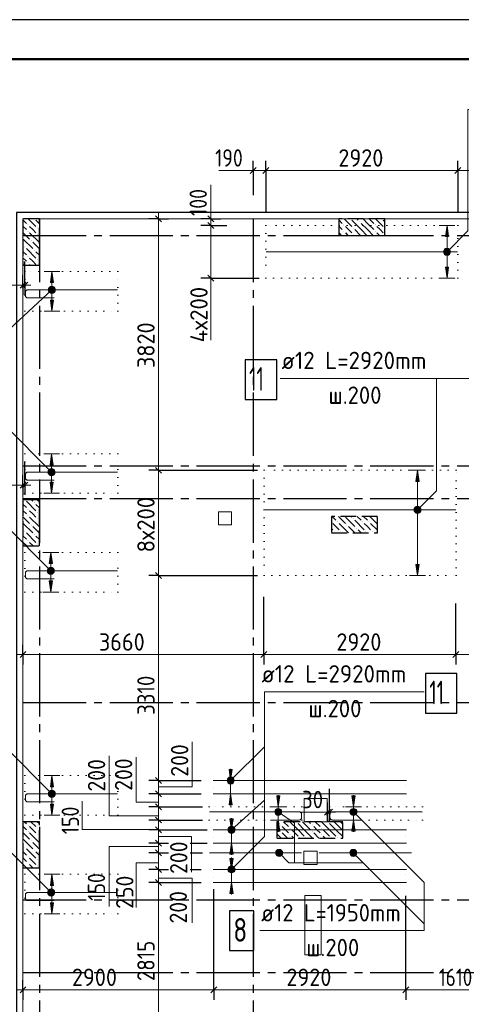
# Model space of a CAD drawing. Header units: millimetres. Extents: x 0 to 50400, y -244 to 35640.
# Tile 7 of 15: x 8965 to 15679, y 20677 to 35640. Entities that reach past the tile are written whole.
import ezdxf

# ---------------------------------------------------------------- set-up
doc = ezdxf.new("R2010")
doc.units = ezdxf.units.MM
for name, pattern in [('______2', [324, 240, -84]), ('______5', [1320, 960, -120, 120, -120]), ('______9', [120, 0, -120])]:
    doc.linetypes.add(name, pattern=pattern)
for name, color, linetype, lineweight in [('Standard', 7, 'Continuous', 25), ('ЖБ Перекрытие верхний уровень', 7, 'Continuous', 35), ('ЖБ Пилон', 7, 'Continuous', 35), ('Общий01', 7, 'Continuous', 13), ('Позиционная метка номер позиции', 7, 'Continuous', 13), ('Размерная линия_ общее', 7, 'Continuous', 13), ('Тени', 7, 'Continuous', 13)]:
    doc.layers.add(name, color=color, linetype=linetype, lineweight=lineweight)
doc.layers.add('Оси', color=7, linetype='______5', true_color=0x656565)
doc.styles.add('ISOCPEUR', font='txt')

msp = doc.modelspace()

# ---------------------------------------------------------------- hatches: boundary and pattern name
at = {"linetype": 'Continuous', "lineweight": 13, "transparency": 33554687}
for points in [[(15485, 32344), (15461, 32512), (15437, 32344)], [(9479, 31644), (9455, 31812), (9431, 31644)], [(9474, 28874), (9450, 29042), (9426, 28874)], [(15037, 28624), (15013, 28792), (14989, 28624)], [(9462, 27374), (9438, 27542), (9414, 27374)], [(9479, 23984), (9455, 24152), (9431, 23984)], [(12196, 23709), (12172, 23877), (12148, 23709)], [(12920, 23309), (12896, 23477), (12872, 23309)], [(14064, 23309), (14040, 23477), (14016, 23309)], [(12209, 22959), (12185, 23127), (12161, 22959)], [(9479, 22484), (9455, 22652), (9431, 22484)], [(12209, 22359), (12185, 22527), (12161, 22359)]]:
    msp.add_hatch(color=7, dxfattribs=at).paths.add_polyline_path(points)
for points in [[(15485, 31880), (15461, 31712), (15437, 31880)], [(9479, 31380), (9455, 31212), (9431, 31380)], [(9474, 28610), (9450, 28442), (9426, 28610)], [(15037, 27360), (15013, 27192), (14989, 27360)], [(9462, 27110), (9438, 26942), (9414, 27110)], [(12196, 24245), (12172, 24077), (12148, 24245)], [(12920, 23845), (12896, 23677), (12872, 23845)], [(14064, 23845), (14040, 23677), (14016, 23845)], [(9479, 23720), (9455, 23552), (9431, 23720)], [(12209, 23495), (12185, 23327), (12161, 23495)], [(12209, 22895), (12185, 22727), (12161, 22895)], [(9479, 22220), (9455, 22052), (9431, 22220)]]:
    msp.add_hatch(color=7, dxfattribs=at).paths.add_polyline_path(points, flags=16)
at = {"layer": 'ЖБ Пилон', "linetype": 'Continuous', "lineweight": -3, "transparency": 33554687}
for points in [[(9087, 32521), (9092, 32526), (9096, 32521), (9092, 32516)], [(9231, 32473), (9236, 32478), (9240, 32473), (9236, 32468)], [(13887, 32521), (13892, 32526), (13896, 32521), (13892, 32516)], [(14031, 32473), (14036, 32478), (14040, 32473), (14036, 32468)], [(14127, 32569), (14132, 32574), (14136, 32569), (14132, 32564)], [(14367, 32521), (14372, 32526), (14376, 32521), (14372, 32516)], [(14511, 32473), (14515, 32478), (14515, 32469)], [(9087, 32425), (9092, 32430), (9096, 32425), (9092, 32421)], [(9231, 32377), (9236, 32382), (9240, 32377), (9236, 32372)], [(13887, 32425), (13892, 32430), (13896, 32425), (13892, 32421)], [(14031, 32377), (14036, 32382), (14040, 32377), (14036, 32372)], [(14367, 32425), (14372, 32430), (14376, 32425), (14372, 32421)], [(14511, 32377), (14515, 32382), (14515, 32373)], [(9039, 32185), (9044, 32190), (9048, 32185), (9044, 32181)], [(9135, 32281), (9140, 32286), (9144, 32281), (9140, 32276)], [(9087, 32041), (9092, 32046), (9096, 32041), (9092, 32036)], [(9183, 32137), (9188, 32142), (9192, 32137), (9188, 32132)], [(9087, 31945), (9092, 31950), (9096, 31945), (9092, 31941)], [(9231, 31993), (9236, 31998), (9240, 31993), (9236, 31988)], [(9045, 28342), (9044, 28341), (9042, 28342)], [(9183, 28297), (9188, 28302), (9192, 28297), (9188, 28292)], [(9087, 28201), (9092, 28206), (9096, 28201), (9092, 28196)], [(9231, 28153), (9236, 28158), (9240, 28153), (9236, 28148)], [(9087, 28105), (9092, 28110), (9096, 28105), (9092, 28101)], [(9231, 28057), (9236, 28062), (9240, 28057), (9236, 28052)], [(13791, 28009), (13796, 28014), (13800, 28009), (13796, 28005)], [(14031, 28057), (14036, 28062), (14040, 28057), (14036, 28052)], [(14175, 28009), (14180, 28014), (14184, 28009), (14180, 28005)], [(14271, 28009), (14276, 28014), (14280, 28009), (14276, 28005)], [(9039, 27865), (9044, 27870), (9048, 27865), (9044, 27861)], [(9135, 27961), (9140, 27966), (9144, 27961), (9140, 27956)], [(13743, 27865), (13748, 27870), (13752, 27865), (13748, 27861)], [(13839, 27865), (13844, 27870), (13848, 27865), (13844, 27861)], [(13935, 27961), (13940, 27966), (13944, 27961), (13940, 27956)], [(14079, 27913), (14084, 27918), (14088, 27913), (14084, 27908)], [(14223, 27865), (14228, 27870), (14232, 27865), (14228, 27861)], [(14319, 27865), (14324, 27870), (14328, 27865), (14324, 27861)], [(9087, 27721), (9092, 27726), (9096, 27721), (9092, 27716)], [(9183, 27817), (9188, 27822), (9192, 27817), (9188, 27812)], [(9231, 27673), (9236, 27678), (9240, 27673), (9236, 27668)], [(9087, 23401), (9092, 23406), (9096, 23401), (9092, 23396)], [(9231, 23353), (9236, 23358), (9240, 23353), (9236, 23348)], [(12927, 23401), (12932, 23406), (12936, 23401), (12932, 23396)], [(13071, 23353), (13076, 23358), (13080, 23353), (13076, 23348)], [(13167, 23449), (13170, 23452), (13173, 23452), (13176, 23449), (13172, 23445)], [(13407, 23401), (13412, 23406), (13416, 23401), (13412, 23396)], [(13551, 23353), (13556, 23358), (13560, 23353), (13556, 23348)], [(13647, 23449), (13650, 23452), (13653, 23452), (13656, 23449), (13652, 23445)], [(9087, 23305), (9092, 23310), (9096, 23305), (9092, 23301)], [(9231, 23257), (9236, 23262), (9240, 23257), (9236, 23252)], [(12927, 23305), (12932, 23310), (12936, 23305), (12932, 23301)], [(13071, 23257), (13076, 23262), (13080, 23257), (13076, 23252)], [(13215, 23209), (13220, 23214), (13224, 23209), (13220, 23205)], [(13311, 23209), (13316, 23214), (13320, 23209), (13316, 23205)], [(13407, 23305), (13412, 23310), (13416, 23305), (13412, 23301)], [(13551, 23257), (13556, 23262), (13560, 23257), (13556, 23252)], [(13695, 23209), (13700, 23214), (13704, 23209), (13700, 23205)], [(13791, 23209), (13796, 23214), (13800, 23209), (13796, 23205)], [(9039, 23065), (9044, 23070), (9048, 23065), (9044, 23061)], [(9135, 23161), (9140, 23166), (9144, 23161), (9140, 23156)], [(9087, 22921), (9092, 22926), (9096, 22921), (9092, 22916)], [(9183, 23017), (9188, 23022), (9192, 23017), (9188, 23012)], [(9087, 22825), (9092, 22830), (9096, 22825), (9092, 22821)], [(9231, 22873), (9236, 22878), (9240, 22873), (9236, 22868)], [(9231, 22777), (9236, 22782), (9240, 22777), (9236, 22772)]]:
    msp.add_hatch(color=7, dxfattribs=at).paths.add_polyline_path(points, flags=16)
at = {"layer": 'Позиционная метка номер позиции', "linetype": 'Continuous', "lineweight": 13, "transparency": 33554687}
for points in [[(15409, 32126), (15499, 32074), (15422, 32151)], [(15409, 32099), (15474, 32060), (15409, 32126)], [(15409, 32126), (15474, 32060), (15499, 32074)], [(15447, 32060), (15409, 32099), (15422, 32074)], [(15409, 32099), (15447, 32060), (15474, 32060)], [(15422, 32151), (15513, 32099), (15447, 32164)], [(15422, 32151), (15499, 32074), (15513, 32099)], [(15447, 32164), (15513, 32099), (15513, 32126)], [(15447, 32164), (15513, 32126), (15474, 32164)], [(15474, 32164), (15513, 32126), (15499, 32151)], [(9492, 31496), (9418, 31575), (9404, 31551)], [(9507, 31520), (9443, 31588), (9418, 31575)], [(9507, 31520), (9418, 31575), (9492, 31496)], [(9508, 31547), (9471, 31587), (9443, 31588)], [(9508, 31547), (9443, 31588), (9507, 31520)], [(9471, 31587), (9508, 31547), (9495, 31572)], [(9467, 31483), (9404, 31551), (9403, 31524)], [(9467, 31483), (9403, 31524), (9439, 31484)], [(9439, 31484), (9403, 31524), (9416, 31499)], [(9492, 31496), (9404, 31551), (9467, 31483)], [(9412, 28727), (9464, 28817), (9398, 28752)], [(9398, 28752), (9464, 28817), (9436, 28817)], [(9398, 28752), (9436, 28817), (9398, 28779)], [(9398, 28779), (9436, 28817), (9412, 28804)], [(9412, 28727), (9488, 28804), (9464, 28817)], [(9436, 28713), (9488, 28804), (9412, 28727)], [(9436, 28713), (9502, 28779), (9488, 28804)], [(9464, 28713), (9502, 28779), (9436, 28713)], [(9464, 28713), (9502, 28752), (9502, 28779)], [(9502, 28752), (9464, 28713), (9488, 28727)], [(14961, 28206), (15051, 28154), (14975, 28231)], [(14961, 28179), (15027, 28140), (14961, 28206)], [(14961, 28206), (15027, 28140), (15051, 28154)], [(14999, 28140), (14961, 28179), (14975, 28154)], [(14961, 28179), (14999, 28140), (15027, 28140)], [(14975, 28231), (15065, 28179), (14999, 28244)], [(14975, 28231), (15051, 28154), (15065, 28179)], [(14999, 28244), (15065, 28179), (15065, 28206)], [(14999, 28244), (15065, 28206), (15027, 28244)], [(15027, 28244), (15065, 28206), (15051, 28231)], [(9400, 27227), (9452, 27317), (9386, 27252)], [(9386, 27252), (9452, 27317), (9425, 27317)], [(9386, 27252), (9425, 27317), (9386, 27279)], [(9386, 27279), (9425, 27317), (9400, 27304)], [(9400, 27227), (9476, 27304), (9452, 27317)], [(9425, 27213), (9476, 27304), (9400, 27227)], [(9425, 27213), (9490, 27279), (9476, 27304)], [(9452, 27213), (9490, 27279), (9425, 27213)], [(9452, 27213), (9490, 27252), (9490, 27279)], [(9490, 27252), (9452, 27213), (9476, 27227)], [(12120, 24091), (12210, 24039), (12134, 24116)], [(12120, 24064), (12186, 24025), (12120, 24091)], [(12120, 24091), (12186, 24025), (12210, 24039)], [(12134, 24116), (12224, 24064), (12159, 24129)], [(12134, 24116), (12210, 24039), (12224, 24064)], [(12159, 24129), (12224, 24064), (12224, 24091)], [(12159, 24129), (12224, 24091), (12186, 24129)], [(12186, 24129), (12224, 24091), (12210, 24116)], [(12159, 24025), (12120, 24064), (12134, 24039)], [(12120, 24064), (12159, 24025), (12186, 24025)], [(9417, 23837), (9469, 23927), (9403, 23862)], [(9403, 23862), (9469, 23927), (9441, 23927)], [(9403, 23862), (9441, 23927), (9403, 23889)], [(9403, 23889), (9441, 23927), (9417, 23914)], [(9417, 23837), (9493, 23914), (9469, 23927)], [(9441, 23823), (9493, 23914), (9417, 23837)], [(9441, 23823), (9507, 23889), (9493, 23914)], [(9469, 23823), (9507, 23889), (9441, 23823)], [(9469, 23823), (9507, 23862), (9507, 23889)], [(9507, 23862), (9469, 23823), (9493, 23837)], [(12842, 23605), (12874, 23649), (12852, 23631)], [(12874, 23649), (12842, 23605), (12847, 23578)], [(12874, 23649), (12847, 23578), (12901, 23654)], [(12901, 23654), (12847, 23578), (12865, 23556)], [(12901, 23654), (12865, 23556), (12927, 23645)], [(12927, 23645), (12865, 23556), (12891, 23547)], [(12927, 23645), (12891, 23547), (12945, 23623)], [(13988, 23614), (14026, 23652), (14002, 23639)], [(14026, 23652), (13988, 23614), (13988, 23587)], [(14026, 23652), (13988, 23587), (14054, 23652)], [(14054, 23652), (13988, 23587), (14002, 23562)], [(14054, 23652), (14002, 23562), (14078, 23639)], [(12945, 23623), (12891, 23547), (12918, 23552)], [(12945, 23623), (12918, 23552), (12949, 23596)], [(12949, 23596), (12918, 23552), (12940, 23569)], [(14078, 23639), (14002, 23562), (14026, 23548)], [(14078, 23639), (14026, 23548), (14092, 23614)], [(14092, 23614), (14026, 23548), (14054, 23548)], [(14092, 23614), (14054, 23548), (14092, 23587)], [(14092, 23587), (14054, 23548), (14078, 23562)], [(12133, 23316), (12196, 23275), (12134, 23344)], [(12134, 23344), (12221, 23287), (12149, 23368)], [(12134, 23344), (12196, 23275), (12221, 23287)], [(12149, 23368), (12236, 23311), (12174, 23380)], [(12149, 23368), (12221, 23287), (12236, 23311)], [(12174, 23380), (12236, 23311), (12238, 23338)], [(12174, 23380), (12238, 23338), (12202, 23379)], [(12202, 23379), (12238, 23338), (12225, 23364)], [(12169, 23276), (12133, 23316), (12145, 23291)], [(12133, 23316), (12169, 23276), (12196, 23275)], [(12857, 22991), (12895, 23029), (12870, 23016)], [(12895, 23029), (12857, 22991), (12857, 22964)], [(12895, 23029), (12857, 22964), (12922, 23029)], [(12922, 23029), (12857, 22964), (12870, 22939)], [(12922, 23029), (12870, 22939), (12947, 23016)], [(12947, 23016), (12870, 22939), (12895, 22925)], [(12947, 23016), (12895, 22925), (12960, 22991)], [(12960, 22991), (12895, 22925), (12922, 22925)], [(12960, 22991), (12922, 22925), (12960, 22964)], [(12960, 22964), (12922, 22925), (12947, 22939)], [(13985, 22991), (14023, 23029), (13999, 23016)], [(14023, 23029), (13985, 22991), (13985, 22964)], [(14023, 23029), (13985, 22964), (14050, 23029)], [(14050, 23029), (13985, 22964), (13999, 22939)], [(14050, 23029), (13999, 22939), (14075, 23016)], [(14075, 23016), (13999, 22939), (14023, 22925)], [(14075, 23016), (14023, 22925), (14089, 22991)], [(14089, 22991), (14023, 22925), (14050, 22925)], [(14089, 22991), (14050, 22925), (14089, 22964)], [(14089, 22964), (14050, 22925), (14075, 22939)], [(12133, 22741), (12223, 22689), (12147, 22766)], [(12147, 22766), (12237, 22714), (12172, 22779)], [(12147, 22766), (12223, 22689), (12237, 22714)], [(12172, 22779), (12237, 22714), (12237, 22741)], [(12172, 22779), (12237, 22741), (12199, 22779)], [(12199, 22779), (12237, 22741), (12223, 22766)], [(12133, 22714), (12199, 22675), (12133, 22741)], [(12133, 22741), (12199, 22675), (12223, 22689)], [(12172, 22675), (12133, 22714), (12147, 22689)], [(12133, 22714), (12172, 22675), (12199, 22675)], [(9406, 22337), (9458, 22427), (9392, 22362)], [(9392, 22362), (9458, 22427), (9431, 22427)], [(9392, 22362), (9431, 22427), (9392, 22389)], [(9392, 22389), (9431, 22427), (9406, 22414)], [(9406, 22337), (9483, 22414), (9458, 22427)], [(9431, 22323), (9483, 22414), (9406, 22337)], [(9431, 22323), (9496, 22389), (9483, 22414)], [(9458, 22323), (9496, 22389), (9431, 22323)], [(9458, 22323), (9496, 22362), (9496, 22389)], [(9496, 22362), (9458, 22323), (9483, 22337)]]:
    msp.add_hatch(color=7, dxfattribs=at).paths.add_polyline_path(points)

# ---------------------------------------------------------------- linework, layer by layer
at = {"color": 251, "linetype": 'Continuous', "lineweight": 13, "true_color": 0x494949, "transparency": 33554687}
for p, q in [((15461, 32512), (15341, 32512)), ((15461, 32512), (15437, 32344)), ((15485, 32344), (15461, 32512)), ((15461, 32512), (15581, 32512)), ((15461, 32512), (15461, 32512)), ((15437, 32344), (15485, 32344)), ((15461, 31880), (15461, 32344)), ((15461, 31712), (15437, 31880)), ((15437, 31880), (15485, 31880)), ((15485, 31880), (15461, 31712)), ((9455, 31812), (9335, 31812)), ((9455, 31812), (9431, 31644)), ((9479, 31644), (9455, 31812)), ((9455, 31812), (9575, 31812)), ((9455, 31812), (9455, 31812)), ((9431, 31644), (9479, 31644)), ((9455, 31380), (9455, 31644)), ((15461, 31712), (15341, 31712)), ((15461, 31712), (15581, 31712)), ((15461, 31712), (15461, 31712)), ((9455, 31212), (9431, 31380)), ((9431, 31380), (9479, 31380)), ((9479, 31380), (9455, 31212)), ((9455, 31212), (9335, 31212)), ((9455, 31212), (9575, 31212)), ((9455, 31212), (9455, 31212)), ((9450, 29042), (9330, 29042)), ((9450, 29042), (9426, 28874)), ((9474, 28874), (9450, 29042)), ((9450, 29042), (9570, 29042)), ((9450, 29042), (9450, 29042)), ((9426, 28874), (9474, 28874)), ((9450, 28610), (9450, 28874)), ((15013, 28792), (14893, 28792)), ((15013, 28792), (14989, 28624)), ((15037, 28624), (15013, 28792)), ((15013, 28792), (15133, 28792)), ((15013, 28792), (15013, 28792)), ((9450, 28442), (9426, 28610)), ((9426, 28610), (9474, 28610)), ((9474, 28610), (9450, 28442)), ((14989, 28624), (15037, 28624)), ((15013, 27360), (15013, 28624)), ((9450, 28442), (9330, 28442)), ((9450, 28442), (9570, 28442)), ((9450, 28442), (9450, 28442)), ((9438, 27542), (9318, 27542)), ((9438, 27542), (9414, 27374)), ((9462, 27374), (9438, 27542)), ((9438, 27542), (9558, 27542)), ((9438, 27542), (9438, 27542)), ((9414, 27374), (9462, 27374)), ((9438, 27110), (9438, 27374)), ((15013, 27192), (14989, 27360)), ((14989, 27360), (15037, 27360)), ((15037, 27360), (15013, 27192)), ((9438, 26942), (9414, 27110)), ((9414, 27110), (9462, 27110)), ((9462, 27110), (9438, 26942)), ((15013, 27192), (14893, 27192)), ((15013, 27192), (15133, 27192)), ((15013, 27192), (15013, 27192)), ((9438, 26942), (9318, 26942)), ((9438, 26942), (9558, 26942)), ((9438, 26942), (9438, 26942)), ((12172, 24077), (12148, 24245)), ((12148, 24245), (12196, 24245)), ((12172, 24245), (12172, 24257)), ((12196, 24245), (12172, 24077)), ((9455, 24152), (9335, 24152)), ((9455, 24152), (9431, 23984)), ((9479, 23984), (9455, 24152)), ((9455, 24152), (9575, 24152)), ((9455, 24152), (9455, 24152)), ((9431, 23984), (9479, 23984)), ((9455, 23720), (9455, 23984)), ((12172, 24077), (12052, 24077)), ((12172, 24077), (12292, 24077)), ((12172, 23877), (12172, 24077)), ((12172, 23877), (12052, 23877)), ((12172, 23877), (12148, 23709)), ((12196, 23709), (12172, 23877)), ((12172, 23877), (12292, 23877)), ((12896, 23677), (12872, 23845)), ((12872, 23845), (12920, 23845)), ((12896, 23845), (12896, 23857)), ((12920, 23845), (12896, 23677)), ((14040, 23677), (14016, 23845)), ((14016, 23845), (14064, 23845)), ((14040, 23845), (14040, 23857)), ((14064, 23845), (14040, 23677)), ((9455, 23552), (9431, 23720)), ((9431, 23720), (9479, 23720)), ((9479, 23720), (9455, 23552)), ((12148, 23709), (12196, 23709)), ((12172, 23709), (12172, 23697)), ((12896, 23677), (12776, 23677)), ((12896, 23677), (13016, 23677)), ((12896, 23477), (12896, 23677)), ((14040, 23677), (13920, 23677)), ((14040, 23677), (14160, 23677)), ((14040, 23477), (14040, 23677)), ((9455, 23552), (9335, 23552)), ((9455, 23552), (9575, 23552)), ((9455, 23552), (9455, 23552)), ((12185, 23327), (12161, 23495)), ((12161, 23495), (12209, 23495)), ((12185, 23495), (12185, 23507)), ((12209, 23495), (12185, 23327)), ((12896, 23477), (12776, 23477)), ((12896, 23477), (12872, 23309)), ((12920, 23309), (12896, 23477)), ((12896, 23477), (13016, 23477)), ((14040, 23477), (13920, 23477)), ((14040, 23477), (14016, 23309)), ((14064, 23309), (14040, 23477)), ((14040, 23477), (14160, 23477)), ((12185, 23327), (12065, 23327)), ((12185, 23327), (12305, 23327)), ((12185, 23127), (12185, 23327)), ((12872, 23309), (12920, 23309)), ((12896, 23309), (12896, 23297)), ((14016, 23309), (14064, 23309)), ((14040, 23309), (14040, 23297)), ((12185, 23127), (12065, 23127)), ((12185, 23127), (12161, 22959)), ((12209, 22959), (12185, 23127)), ((12185, 23127), (12305, 23127)), ((12161, 22959), (12209, 22959)), ((12185, 22727), (12161, 22895)), ((12161, 22895), (12209, 22895)), ((12185, 22959), (12185, 22947)), ((12185, 22895), (12185, 22907)), ((12209, 22895), (12185, 22727)), ((9455, 22652), (9335, 22652)), ((9455, 22652), (9431, 22484)), ((9479, 22484), (9455, 22652)), ((9455, 22652), (9575, 22652)), ((9455, 22652), (9455, 22652)), ((12185, 22727), (12065, 22727)), ((12185, 22727), (12305, 22727)), ((12185, 22527), (12185, 22727)), ((9431, 22484), (9479, 22484)), ((9455, 22220), (9455, 22484)), ((12185, 22527), (12065, 22527)), ((12185, 22527), (12161, 22359)), ((12209, 22359), (12185, 22527)), ((12185, 22527), (12305, 22527)), ((12161, 22359), (12209, 22359)), ((12185, 22359), (12185, 22347)), ((9455, 22052), (9431, 22220)), ((9431, 22220), (9479, 22220)), ((9479, 22220), (9455, 22052)), ((9455, 22052), (9335, 22052)), ((9455, 22052), (9575, 22052)), ((9455, 22052), (9455, 22052))]:
    msp.add_line(p, q, dxfattribs=at)
at = {"color": 7, "linetype": 'Continuous', "lineweight": 18, "transparency": 33554687}
for p, q in [((15619, 32112), (12711, 32112)), ((15594, 28192), (12686, 28192)), ((14829, 24077), (11921, 24077)), ((14829, 23877), (11921, 23877)), ((14829, 23327), (11921, 23327)), ((14829, 23127), (11921, 23127)), ((13250, 22977), (11851, 22977)), ((13520, 22977), (14919, 22977)), ((14829, 22727), (11921, 22727)), ((14829, 22527), (11921, 22527))]:
    msp.add_line(p, q, dxfattribs=at)
for points in [[(9489, 31412), (9086, 31412), (9079, 31413), (9073, 31415), (9067, 31419), (9062, 31423), (9058, 31428), (9054, 31434), (9052, 31440), (9051, 31447), (9051, 31501), (9052, 31507), (9054, 31514), (9058, 31520), (9062, 31525), (9067, 31529), (9073, 31532), (9079, 31535), (9086, 31535), (10450, 31535)], [(9489, 28642), (9086, 28642), (9079, 28643), (9073, 28645), (9067, 28649), (9062, 28653), (9058, 28658), (9054, 28664), (9052, 28670), (9051, 28677), (9051, 28731), (9052, 28737), (9054, 28744), (9058, 28750), (9062, 28755), (9067, 28759), (9073, 28762), (9079, 28764), (9086, 28765), (10450, 28765)], [(9489, 27142), (9086, 27142), (9079, 27143), (9073, 27145), (9067, 27149), (9062, 27153), (9058, 27158), (9054, 27164), (9052, 27170), (9051, 27177), (9051, 27231), (9052, 27237), (9054, 27244), (9058, 27250), (9062, 27255), (9067, 27259), (9073, 27262), (9079, 27265), (9086, 27265), (10450, 27265)], [(9489, 23752), (9086, 23752), (9079, 23753), (9073, 23755), (9067, 23759), (9062, 23763), (9058, 23768), (9054, 23774), (9052, 23780), (9051, 23787), (9051, 23841), (9052, 23847), (9054, 23854), (9058, 23860), (9062, 23865), (9067, 23869), (9073, 23872), (9079, 23874), (9086, 23875), (10450, 23875)], [(12812, 23477), (13215, 23477), (13222, 23478), (13228, 23480), (13234, 23484), (13239, 23488), (13243, 23493), (13247, 23499), (13249, 23505), (13250, 23512), (13250, 23566), (13249, 23572), (13247, 23579), (13243, 23585), (13239, 23590), (13234, 23594), (13228, 23597), (13222, 23600), (13215, 23600), (11851, 23600)], [(14120, 23477), (13716, 23477), (13710, 23478), (13703, 23480), (13697, 23484), (13692, 23488), (13688, 23493), (13685, 23499), (13683, 23505), (13682, 23512), (13682, 23566), (13683, 23572), (13685, 23579), (13688, 23585), (13692, 23590), (13697, 23594), (13703, 23597), (13710, 23600), (13716, 23600), (15081, 23600)], [(9489, 22252), (9086, 22252), (9079, 22253), (9073, 22255), (9067, 22259), (9062, 22263), (9058, 22268), (9054, 22274), (9052, 22280), (9051, 22287), (9051, 22341), (9052, 22347), (9054, 22354), (9058, 22360), (9062, 22365), (9067, 22369), (9073, 22372), (9079, 22375), (9086, 22375), (10450, 22375)]]:
    msp.add_lwpolyline(points, dxfattribs=at)
at = {"color": 7, "linetype": 'Continuous', "lineweight": 25, "transparency": 33554687}
for points in [[(12393, 29869), (12873, 29869), (12873, 30469), (12393, 30469), (12393, 29869)], [(15133, 25103), (15613, 25103), (15613, 25703), (15133, 25703), (15133, 25103)], [(12152, 21496), (12524, 21496), (12524, 22096), (12152, 22096), (12152, 21496)]]:
    msp.add_lwpolyline(points, dxfattribs=at)
at = {"layer": 'Standard', "color": 7, "linetype": 'Continuous', "lineweight": 25, "transparency": 33554687}
msp.add_lwpolyline([(0, 0), (50400, 0), (50400, 35640), (0, 35640), (0, 0)], close=True, dxfattribs=at)
at = {"layer": 'Standard', "color": 7, "linetype": 'Continuous', "lineweight": 50, "transparency": 33554687}
msp.add_lwpolyline([(2400, 35040), (49800, 35040), (49800, 600), (2400, 600), (2400, 35040)], close=True, dxfattribs=at)
at = {"layer": 'Standard', "color": 254, "linetype": 'Continuous', "lineweight": -3, "true_color": 0xc4c4ff, "transparency": 33554687}
msp.add_lwpolyline([(8915, 10212), (33765, 10212), (33765, 32712), (8915, 32712), (8915, 10212)], dxfattribs=at)
at = {"layer": 'ЖБ Перекрытие верхний уровень', "color": 7, "linetype": 'Continuous', "lineweight": 18, "transparency": 33554687}
for p, q in [((33665, 32612), (9015, 32612)), ((9015, 32612), (9015, 13862)), ((12185, 28162), (11985, 28162)), ((11985, 28162), (11985, 27962)), ((12185, 27962), (12185, 28162)), ((11985, 27962), (12185, 27962)), ((13641, 23802), (13291, 23802)), ((13291, 23802), (13291, 23452)), ((13641, 23452), (13641, 23802)), ((13291, 23452), (13641, 23452)), ((13485, 23002), (13285, 23002)), ((13285, 23002), (13285, 22802)), ((13485, 22802), (13485, 23002)), ((13285, 22802), (13485, 22802)), ((13548, 22329), (13298, 22329)), ((13298, 22329), (13298, 21429)), ((13548, 21429), (13548, 22329)), ((13298, 21429), (13548, 21429))]:
    msp.add_line(p, q, dxfattribs=at)
at = {"layer": 'ЖБ Пилон', "color": 253, "linetype": '______2', "lineweight": -3, "true_color": 0xa0a0a0, "transparency": 33554687}
for p, q in [((9265, 32612), (9015, 32612)), ((9015, 32612), (9015, 31912)), ((9265, 31912), (9265, 32612)), ((14515, 32612), (13815, 32612)), ((13815, 32612), (13815, 32362)), ((14515, 32362), (14515, 32612)), ((13815, 32362), (14515, 32362)), ((9015, 31912), (9265, 31912)), ((9265, 28342), (9015, 28342)), ((9015, 28342), (9015, 27642)), ((9265, 27642), (9265, 28342)), ((14405, 28092), (13705, 28092)), ((13705, 28092), (13705, 27842)), ((14405, 27842), (14405, 28092)), ((13705, 27842), (14405, 27842)), ((9015, 27642), (9265, 27642)), ((9265, 23452), (9015, 23452)), ((9015, 23452), (9015, 22752)), ((9265, 22752), (9265, 23452)), ((13875, 23452), (12875, 23452)), ((12875, 23452), (12875, 23202)), ((13875, 23202), (13875, 23452)), ((12875, 23202), (13875, 23202)), ((9015, 22752), (9265, 22752))]:
    msp.add_line(p, q, dxfattribs=at)
at = {"layer": 'ЖБ Пилон', "color": 253, "linetype": 'Continuous', "lineweight": -3, "true_color": 0xa0a0a0, "transparency": 33554687}
for p, q in [((9015, 32598), (9068, 32545)), ((9015, 32502), (9068, 32449)), ((9096, 32612), (9212, 32497)), ((9164, 32449), (9116, 32497)), ((9265, 32540), (9212, 32593)), ((13815, 32598), (13868, 32545)), ((13815, 32502), (13868, 32449)), ((13896, 32612), (14012, 32497)), ((13964, 32449), (13916, 32497)), ((14156, 32449), (14012, 32593)), ((14088, 32612), (14108, 32593)), ((14156, 32545), (14252, 32449)), ((14252, 32545), (14184, 32612)), ((14252, 32545), (14348, 32449)), ((14280, 32612), (14348, 32545)), ((14376, 32612), (14492, 32497)), ((14444, 32449), (14396, 32497)), ((14515, 32570), (14492, 32593)), ((9015, 32406), (9116, 32305)), ((9116, 32401), (9260, 32257)), ((9212, 32401), (9164, 32449)), ((9260, 32449), (9265, 32444)), ((9260, 32353), (9265, 32348)), ((13815, 32406), (13858, 32362)), ((13916, 32401), (13954, 32362)), ((14012, 32401), (13964, 32449)), ((14060, 32449), (14147, 32362)), ((14156, 32449), (14242, 32362)), ((14252, 32449), (14338, 32362)), ((14396, 32401), (14434, 32362)), ((14492, 32401), (14444, 32449)), ((9020, 32209), (9015, 32214)), ((9020, 32305), (9164, 32161)), ((9164, 32257), (9265, 32156)), ((9015, 32118), (9068, 32065)), ((9015, 32022), (9068, 31969)), ((9068, 32161), (9212, 32017)), ((9265, 32060), (9212, 32113)), ((9015, 31926), (9028, 31912)), ((9164, 31969), (9116, 32017)), ((9116, 31921), (9124, 31912)), ((9212, 31921), (9164, 31969)), ((9260, 31969), (9265, 31964)), ((9068, 28321), (9212, 28177)), ((9142, 28342), (9164, 28321)), ((9238, 28342), (9265, 28316)), ((9015, 28278), (9068, 28225)), ((9015, 28182), (9068, 28129)), ((9164, 28129), (9116, 28177)), ((9265, 28220), (9212, 28273)), ((9015, 28086), (9116, 27985)), ((9020, 27985), (9164, 27841)), ((9116, 28081), (9260, 27937)), ((9212, 28081), (9164, 28129)), ((9260, 28129), (9265, 28124)), ((9260, 28033), (9265, 28028)), ((13713, 28092), (13772, 28033)), ((13772, 27937), (13724, 27985)), ((13809, 28092), (13916, 27985)), ((13820, 27985), (13962, 27842)), ((13916, 28081), (14060, 27937)), ((14012, 28081), (14000, 28092)), ((14060, 28033), (14204, 27889)), ((14096, 28092), (14156, 28033)), ((14193, 28092), (14252, 28033)), ((14252, 27937), (14204, 27985)), ((14289, 28092), (14396, 27985)), ((14300, 27985), (14405, 27880)), ((14396, 28081), (14405, 28072)), ((9020, 27889), (9015, 27894)), ((9068, 27841), (9212, 27697)), ((9164, 27937), (9265, 27836)), ((13705, 27908), (13724, 27889)), ((13820, 27889), (13772, 27937)), ((13964, 27937), (14058, 27842)), ((14154, 27842), (14108, 27889)), ((14300, 27889), (14252, 27937)), ((9015, 27798), (9068, 27745)), ((9015, 27702), (9068, 27649)), ((9164, 27649), (9116, 27697)), ((9265, 27740), (9212, 27793)), ((9170, 27642), (9164, 27649)), ((9260, 27649), (9265, 27644)), ((9015, 23382), (9068, 23329)), ((9040, 23452), (9068, 23425)), ((9164, 23329), (9116, 23377)), ((9136, 23452), (9212, 23377)), ((9265, 23420), (9232, 23452)), ((12875, 23362), (12908, 23329)), ((12880, 23452), (12908, 23425)), ((13004, 23329), (12956, 23377)), ((12976, 23452), (13052, 23377)), ((13196, 23329), (13072, 23452)), ((13196, 23425), (13292, 23329)), ((13292, 23425), (13264, 23452)), ((13292, 23425), (13388, 23329)), ((13360, 23452), (13388, 23425)), ((13484, 23329), (13436, 23377)), ((13456, 23452), (13532, 23377)), ((13676, 23329), (13552, 23452)), ((13676, 23425), (13772, 23329)), ((13772, 23425), (13744, 23452)), ((13772, 23425), (13868, 23329)), ((13840, 23452), (13868, 23425)), ((9015, 23286), (9116, 23185)), ((9116, 23281), (9260, 23137)), ((9212, 23281), (9164, 23329)), ((9260, 23329), (9265, 23324)), ((9260, 23233), (9265, 23228)), ((12875, 23266), (12938, 23202)), ((12956, 23281), (13034, 23202)), ((13052, 23281), (13004, 23329)), ((13100, 23329), (13196, 23233)), ((13100, 23233), (13130, 23202)), ((13196, 23329), (13292, 23233)), ((13292, 23329), (13418, 23202)), ((13436, 23281), (13514, 23202)), ((13532, 23281), (13484, 23329)), ((13580, 23329), (13676, 23233)), ((13580, 23233), (13610, 23202)), ((13676, 23329), (13772, 23233)), ((13772, 23329), (13875, 23226)), ((9020, 23089), (9015, 23094)), ((9020, 23185), (9164, 23041)), ((9164, 23137), (9265, 23036)), ((9015, 22998), (9068, 22945)), ((9015, 22902), (9068, 22849)), ((9068, 23041), (9212, 22897)), ((9164, 22849), (9116, 22897)), ((9265, 22940), (9212, 22993)), ((9015, 22806), (9068, 22752)), ((9116, 22801), (9164, 22752)), ((9212, 22801), (9164, 22849)), ((9260, 22849), (9265, 22844)), ((9260, 22753), (9260, 22752))]:
    msp.add_line(p, q, dxfattribs=at)
at = {"layer": 'Общий01', "color": 7, "linetype": 'Continuous', "lineweight": 13, "transparency": 33554687}
for p, q in [((12515, 33347), (11992, 33347)), ((11872, 32612), (11872, 33131)), ((9015, 31607), (8605, 31607)), ((11871, 31712), (11871, 30771)), ((9015, 28567), (8605, 28567)), ((13646, 23596), (13236, 23596))]:
    msp.add_line(p, q, dxfattribs=at)
for points in [[(11076, 23983), (11588, 23983), (11588, 24663)], [(11076, 23542), (10326, 23542), (10326, 24452)], [(11076, 23750), (10736, 23750), (10736, 24430)], [(11076, 23334), (9916, 23334), (9916, 23764)], [(11076, 23229), (11576, 23229), (11576, 22683)], [(11076, 23073), (10326, 23073), (10326, 22163)], [(11076, 22828), (10736, 22828), (10736, 22148)], [(11076, 22594), (11588, 22594), (11588, 21914)]]:
    msp.add_lwpolyline(points, dxfattribs=at)
at = {"layer": 'Оси', "color": 8, "linetype": '______5', "lineweight": -3, "transparency": 33554687}
for p, q in [((9265, 32612), (9265, 8356)), ((12515, 32612), (12515, 8356)), ((9015, 32362), (36746, 32362)), ((9015, 28862), (36746, 28862)), ((9015, 28362), (36746, 28362)), ((9015, 25262), (36746, 25262)), ((9015, 22262), (36746, 22262)), ((9015, 21162), (36746, 21162))]:
    msp.add_line(p, q, dxfattribs=at)
at = {"layer": 'Позиционная метка номер позиции', "color": 7, "linetype": 'Continuous', "lineweight": 13, "transparency": 33554687}
for p, q in [((15422, 32151), (15422, 32151)), ((15422, 32074), (15422, 32074)), ((15499, 32151), (15499, 32151)), ((15499, 32074), (15499, 32074)), ((9418, 31575), (9418, 31575)), ((9455, 31535), (8737, 30870)), ((9416, 31499), (9416, 31499)), ((9492, 31496), (9492, 31496)), ((9495, 31572), (9495, 31572)), ((9450, 28765), (8737, 29478)), ((9412, 28804), (9412, 28804)), ((9488, 28804), (9488, 28804)), ((9412, 28727), (9412, 28727)), ((9488, 28727), (9488, 28727)), ((14975, 28231), (14975, 28231)), ((14975, 28154), (14975, 28154)), ((15051, 28231), (15051, 28231)), ((15051, 28154), (15051, 28154)), ((9438, 27265), (8737, 27966)), ((9400, 27304), (9400, 27304)), ((9476, 27304), (9476, 27304)), ((9400, 27227), (9400, 27227)), ((9476, 27227), (9476, 27227)), ((9455, 23875), (8737, 24593)), ((12134, 24116), (12134, 24116)), ((12210, 24116), (12210, 24116)), ((12134, 24039), (12134, 24039)), ((12210, 24039), (12210, 24039)), ((9417, 23914), (9417, 23914)), ((9417, 23837), (9417, 23837)), ((9493, 23914), (9493, 23914)), ((9493, 23837), (9493, 23837)), ((12927, 23645), (12927, 23645)), ((12852, 23631), (12852, 23631)), ((12865, 23556), (12865, 23556)), ((12940, 23569), (12940, 23569)), ((14002, 23639), (14002, 23639)), ((14002, 23562), (14002, 23562)), ((14078, 23639), (14078, 23639)), ((14078, 23562), (14078, 23562)), ((12149, 23368), (12149, 23368)), ((12225, 23364), (12225, 23364)), ((12145, 23291), (12145, 23291)), ((12221, 23287), (12221, 23287)), ((9444, 22375), (8737, 23082)), ((12870, 23016), (12870, 23016)), ((12870, 22939), (12870, 22939)), ((12947, 23016), (12947, 23016)), ((12947, 22939), (12947, 22939)), ((13999, 23016), (13999, 23016)), ((13999, 22939), (13999, 22939)), ((14037, 22977), (15115, 21899)), ((14075, 23016), (14075, 23016)), ((14075, 22939), (14075, 22939)), ((12147, 22766), (12147, 22766)), ((12223, 22766), (12223, 22766)), ((12147, 22689), (12147, 22689)), ((12223, 22689), (12223, 22689)), ((9406, 22414), (9406, 22414)), ((9406, 22337), (9406, 22337)), ((9483, 22414), (9483, 22414)), ((9483, 22337), (9483, 22337))]:
    msp.add_line(p, q, dxfattribs=at)
for points in [[(15461, 32112), (15779, 32431), (15779, 34275), (21475, 34275)], [(15013, 28192), (15303, 28482), (15303, 30189), (12926, 30189)], [(16785, 29444), (16040, 30189), (15303, 30189)], [(12172, 24077), (12685, 24590), (12685, 25427), (15116, 25427)], [(12185, 22727), (12685, 23227), (12685, 25427)], [(12185, 23327), (12685, 23777), (12685, 25427)], [(14040, 23600), (15115, 22526), (15115, 21796), (12615, 21796)], [(12896, 23600), (13142, 23427), (13142, 22827)], [(12908, 22977), (13058, 22827), (14187, 22827)]]:
    msp.add_lwpolyline(points, dxfattribs=at)
for centre in [(15461, 32112), (9455, 31535), (9450, 28765), (15013, 28192), (9438, 27265), (12172, 24077), (9455, 23875), (12896, 23600), (14040, 23600), (12185, 23327), (12908, 22977), (14037, 22977), (12185, 22727), (9444, 22375)]:
    msp.add_circle(centre, 54, dxfattribs=at)
at = {"layer": 'Размерная линия_ общее', "color": 7, "linetype": 'Continuous', "lineweight": 25, "transparency": 33554687}
for p, q in [((12470, 33302), (12560, 33392)), ((12660, 33302), (12750, 33392)), ((15580, 33302), (15670, 33392)), ((11121, 32567), (11031, 32657)), ((11916, 32567), (11826, 32657)), ((11916, 32467), (11826, 32557)), ((11916, 31667), (11826, 31757)), ((9060, 31652), (8970, 31562)), ((9090, 31652), (9000, 31562)), ((11121, 28747), (11031, 28837)), ((9060, 28612), (8970, 28522)), ((9090, 28612), (9000, 28522)), ((11121, 27147), (11031, 27237)), ((8970, 25946), (9060, 26036)), ((12630, 25946), (12720, 26036)), ((15550, 25946), (15640, 26036)), ((11121, 24032), (11031, 24122)), ((11121, 23832), (11031, 23922)), ((11121, 23632), (11031, 23722)), ((11121, 23432), (11031, 23522)), ((13691, 23641), (13601, 23551)), ((13721, 23641), (13631, 23551)), ((11121, 23282), (11031, 23372)), ((11121, 23082), (11031, 23172)), ((11121, 22932), (11031, 23022)), ((11121, 22682), (11031, 22772)), ((11121, 22482), (11031, 22572)), ((8970, 20850), (9060, 20940)), ((11870, 20850), (11960, 20940)), ((14790, 20850), (14880, 20940))]:
    msp.add_line(p, q, dxfattribs=at)
at = {"layer": 'Размерная линия_ общее', "color": 7, "linetype": 'Continuous', "lineweight": -3, "transparency": 33554687}
for p, q in [((12515, 33347), (12515, 33497)), ((12705, 33347), (12705, 33497)), ((15625, 33347), (15625, 33497)), ((12515, 33347), (12515, 33197)), ((12515, 33347), (12515, 32972)), ((12705, 33347), (12705, 33197)), ((12705, 33347), (12705, 32712)), ((15625, 33347), (15625, 33197)), ((15625, 33347), (15625, 32712)), ((11076, 32612), (10926, 32612)), ((11076, 32612), (11226, 32612)), ((11076, 32612), (11076, 32612)), ((11871, 32612), (11721, 32612)), ((11871, 32512), (11721, 32512)), ((11871, 32612), (12021, 32612)), ((11871, 32612), (11872, 32612)), ((11871, 32512), (12021, 32512)), ((11871, 32512), (12115, 32512)), ((9015, 31607), (9015, 31757)), ((9045, 31607), (9045, 31757)), ((9015, 31607), (9015, 31457)), ((9015, 31607), (9015, 31607)), ((9045, 31607), (9045, 31457)), ((11871, 31712), (11721, 31712)), ((11871, 31712), (12021, 31712)), ((11871, 31712), (12605, 31712)), ((11076, 28792), (10926, 28792)), ((11076, 28792), (11226, 28792)), ((11076, 28792), (12580, 28792)), ((9015, 28567), (9015, 28717)), ((9045, 28567), (9045, 28717)), ((9015, 28567), (9015, 28417)), ((9015, 28567), (9015, 28567)), ((9045, 28567), (9045, 28417)), ((11076, 27192), (10926, 27192)), ((11076, 27192), (11226, 27192)), ((11076, 27192), (12580, 27192)), ((9015, 25991), (9015, 26141)), ((12675, 25991), (12675, 26141)), ((15595, 25991), (15595, 26141)), ((9015, 25991), (9015, 25841)), ((9015, 25991), (9015, 25991)), ((12675, 25991), (12675, 25841)), ((15595, 25991), (15595, 25841)), ((11076, 24077), (10926, 24077)), ((11076, 24077), (11226, 24077)), ((11076, 23877), (10926, 23877)), ((11076, 23877), (11226, 23877)), ((11076, 23677), (10926, 23677)), ((11076, 23677), (11226, 23677)), ((13646, 23596), (13646, 23746)), ((13676, 23596), (13676, 23746)), ((13646, 23596), (13646, 23446)), ((13646, 23596), (13646, 23596)), ((13676, 23596), (13676, 23446)), ((11076, 23477), (10926, 23477)), ((11076, 23477), (11226, 23477)), ((11076, 23327), (10926, 23327)), ((11076, 23327), (11226, 23327)), ((11076, 23127), (10926, 23127)), ((11076, 23127), (11226, 23127)), ((11076, 23127), (11211, 23127)), ((11554, 23127), (11815, 23127)), ((11076, 22977), (10926, 22977)), ((11076, 22977), (11226, 22977)), ((11076, 22977), (11211, 22977)), ((11554, 22977), (11745, 22977)), ((11076, 22727), (10926, 22727)), ((11076, 22727), (11226, 22727)), ((11076, 22727), (11211, 22727)), ((11554, 22727), (11725, 22727)), ((11076, 22527), (10926, 22527)), ((11076, 22527), (11226, 22527)), ((9015, 20895), (9015, 21045)), ((11915, 20895), (11915, 21045)), ((14835, 20895), (14835, 21045)), ((9015, 20895), (9015, 20745)), ((9015, 20895), (9015, 20895)), ((11915, 20895), (11915, 20745)), ((14835, 20895), (14835, 20745))]:
    msp.add_line(p, q, dxfattribs=at)
at = {"layer": 'Размерная линия_ общее', "color": 7, "linetype": 'Continuous', "lineweight": 13, "transparency": 33554687}
for p, q in [((12515, 33347), (12425, 33347)), ((12515, 33347), (12705, 33347)), ((12705, 33347), (15625, 33347)), ((15625, 33347), (16905, 33347)), ((11076, 32612), (11076, 32702)), ((11871, 32612), (11871, 32702)), ((11076, 28792), (11076, 32612)), ((11871, 32512), (11871, 32612)), ((11871, 31712), (11871, 32512)), ((9015, 31607), (8925, 31607)), ((9045, 31607), (9015, 31607)), ((9045, 31607), (9135, 31607)), ((11871, 31712), (11871, 31622)), ((11076, 27192), (11076, 28792)), ((9015, 28567), (8925, 28567)), ((9045, 28567), (9015, 28567)), ((9045, 28567), (9135, 28567)), ((11076, 24077), (11076, 27192)), ((9015, 25991), (8925, 25991)), ((9015, 25991), (12675, 25991)), ((12675, 25991), (15595, 25991)), ((15595, 25991), (16445, 25991)), ((11076, 23877), (11076, 24077)), ((11076, 23677), (11076, 23877)), ((11076, 23477), (11076, 23677)), ((13646, 23596), (13556, 23596)), ((13676, 23596), (13646, 23596)), ((13676, 23596), (13766, 23596)), ((11076, 23327), (11076, 23477)), ((11076, 23127), (11076, 23327)), ((11076, 22977), (11076, 23127)), ((11076, 22727), (11076, 22977)), ((11076, 22527), (11076, 22727)), ((11076, 19712), (11076, 22527)), ((9015, 20895), (8925, 20895)), ((9015, 20895), (11915, 20895)), ((11915, 20895), (14835, 20895)), ((14835, 20895), (16445, 20895))]:
    msp.add_line(p, q, dxfattribs=at)
at = {"layer": 'Размерная линия_ общее', "color": 7, "linetype": 'Continuous', "lineweight": -3, "transparency": 33554687}
for points in [[(9045, 31607), (9045, 31664), (9045, 31664), (9045, 31964)], [(9045, 28567), (9045, 28658), (9045, 28658), (9045, 28924)], [(12675, 25991), (12675, 26011), (12675, 26011), (12675, 26011), (12675, 26011), (12675, 26011), (12675, 26011), (12675, 26011), (12675, 26011), (12675, 26011), (12675, 26011), (12675, 26011), (12675, 26011), (12675, 26011), (12675, 26011), (12675, 26011), (12675, 26011), (12675, 26583), (12675, 26583), (12675, 26867)], [(15595, 25991), (15595, 26011), (15595, 26011), (15595, 26011), (15595, 26011), (15595, 26011), (15595, 26011), (15595, 26011), (15595, 26011), (15595, 26011), (15595, 26011), (15595, 26011), (15595, 26011), (15595, 26011), (15595, 26011), (15595, 26767)], [(11076, 24077), (11567, 24077), (11567, 24077), (11725, 24077)], [(13676, 23596), (13676, 23758), (13676, 23758), (13676, 23953)], [(11076, 23877), (11555, 23877), (11555, 23877), (11725, 23877)], [(11076, 23677), (11543, 23677), (11543, 23677), (11745, 23677)], [(11076, 23477), (11532, 23477), (11532, 23477), (11745, 23477)], [(11076, 23327), (11523, 23327), (11523, 23327), (11815, 23327)], [(11076, 22527), (11476, 22527), (11476, 22527), (11548, 22527), (11548, 22527), (11725, 22527)], [(11915, 20895), (11915, 20916), (11915, 20916), (11915, 20916), (11915, 20916), (11915, 20916), (11915, 20916), (11915, 20916), (11915, 20916), (11915, 20916), (11915, 20916), (11915, 21683), (11915, 21683), (11915, 22427)], [(14835, 20895), (14835, 20916), (14835, 20916), (14835, 20916), (14835, 20916), (14835, 20916), (14835, 20916), (14835, 20916), (14835, 20916), (14835, 22327)]]:
    msp.add_lwpolyline(points, dxfattribs=at)
at = {"layer": 'Тени', "color": 7, "linetype": '______9', "lineweight": 13, "transparency": 33554687}
for p, q in [((12705, 32512), (12705, 31712)), ((15625, 32512), (12705, 32512)), ((15625, 31712), (15625, 32512)), ((9045, 31812), (9045, 31212)), ((10456, 31812), (9045, 31812)), ((10456, 31212), (10456, 31812)), ((12705, 31712), (15625, 31712)), ((9045, 31212), (10456, 31212)), ((9045, 29042), (9045, 28442)), ((10456, 29042), (9045, 29042)), ((10456, 28442), (10456, 29042)), ((12680, 28792), (12680, 27192)), ((15600, 28792), (12680, 28792)), ((15600, 27192), (15600, 28792)), ((9045, 28442), (10456, 28442)), ((9045, 27542), (9045, 26942)), ((10456, 27542), (9045, 27542)), ((10456, 26942), (10456, 27542)), ((12680, 27192), (15600, 27192)), ((9045, 26942), (10456, 26942)), ((9045, 24152), (9045, 23552)), ((10456, 24152), (9045, 24152)), ((10456, 23552), (10456, 24152)), ((11915, 24077), (11915, 23877)), ((14835, 24077), (11915, 24077)), ((14835, 23877), (14835, 24077)), ((11915, 23877), (14835, 23877)), ((11845, 23677), (11845, 23477)), ((13256, 23677), (11845, 23677)), ((13256, 23477), (13256, 23677)), ((13676, 23677), (13676, 23477)), ((15087, 23677), (13676, 23677)), ((15087, 23477), (15087, 23677)), ((9045, 23552), (10456, 23552)), ((11845, 23477), (13256, 23477)), ((13676, 23477), (15087, 23477)), ((11915, 23327), (11915, 23127)), ((14835, 23327), (11915, 23327)), ((14835, 23127), (14835, 23327)), ((11915, 23127), (14835, 23127)), ((9045, 22652), (9045, 22052)), ((10456, 22652), (9045, 22652)), ((10456, 22052), (10456, 22652)), ((11915, 22727), (11915, 22527)), ((14835, 22727), (11915, 22727)), ((14835, 22527), (14835, 22727)), ((11915, 22527), (14835, 22527)), ((9045, 22052), (10456, 22052))]:
    msp.add_line(p, q, dxfattribs=at)

# ---------------------------------------------------------------- texts
at = {"color": 7, "linetype": 'Continuous', "lineweight": 13, "transparency": 33554687, "attachment_point": 7, "style": 'ISOCPEUR'}
for s, insert, char_height, width in [('\\W0.96;ø12 L=2920mm ', (12946, 30330), 264, 2580.62), ('\\W0.62;11', (12453, 30001), 360, 472.5), ('\\W0.95;ш.200 ', (13659, 29802), 264, 1154.56), ('\\W0.96;ø12 L=2920mm ', (12641, 25567), 264, 2580.62), ('\\W0.62;11', (15193, 25235), 360, 472.5), ('\\W0.95;ш.200 ', (13354, 25039), 264, 1154.56), ('\\W0.94;ø12 L=1950mm ', (12635, 21936), 264, 2525.26), ('\\W0.78;8', (12212, 21628), 360, 391.69), ('\\W0.95;ш.200 ', (13321, 21408), 264, 1154.56)]:
    msp.add_mtext(s, dxfattribs=dict(at, insert=insert, char_height=char_height, width=width))
at = {"layer": 'Размерная линия_ общее', "color": 7, "linetype": 'Continuous', "lineweight": 25, "transparency": 33554687, "char_height": 264, "attachment_point": 7, "style": 'ISOCPEUR'}
for s, insert, width in [('\\W0.83;190', (11935, 33407), 610.29), ('\\W0.93;2920', (13809, 33407), 861.72), ('\\W0.93;3660', (10169, 26051), 861.72), ('\\W0.93;2920', (13779, 26051), 861.7), ('\\W0.87;30', (13258, 23656), 484.71), ('\\W0.93;2900', (9759, 20955), 861.72), ('\\W0.93;2920', (13019, 20955), 861.71), ('\\W0.80;1610', (15336, 20955), 738.86)]:
    msp.add_mtext(s, dxfattribs=dict(at, insert=insert, width=width))
at = {"layer": 'Размерная линия_ общее', "color": 7, "linetype": 'Continuous', "lineweight": 25, "transparency": 33554687, "char_height": 264, "attachment_point": 7, "rotation": 90, "style": 'ISOCPEUR'}
for s, insert, width in [('\\W0.83;100', (11811, 32657), 610.29), ('\\W0.95;4х200', (11822, 30736), 1074.68), ('\\W0.93;3820', (11016, 30346), 861.72), ('\\W0.95;8х200', (11016, 27544), 1048.04), ('\\W0.87;3310', (11016, 25075), 800.29), ('\\W0.91;200', (11528, 24135), 674.38), ('\\W0.91;200', (10265, 23910), 674.38), ('\\W0.91;200', (10676, 23921), 674.39), ('\\W0.83;150', (9866, 23262), 610.29), ('\\W0.91;200', (11515, 22658), 674.39), ('\\W0.83;150', (10264, 22250), 610.29), ('\\W0.91;250', (10694, 22128), 674.39), ('\\W0.91;200', (11508, 21905), 674.39), ('\\W0.87;2815', (11016, 21030), 800.28)]:
    msp.add_mtext(s, dxfattribs=dict(at, insert=insert, width=width))

doc.saveas('drawing.dxf')
